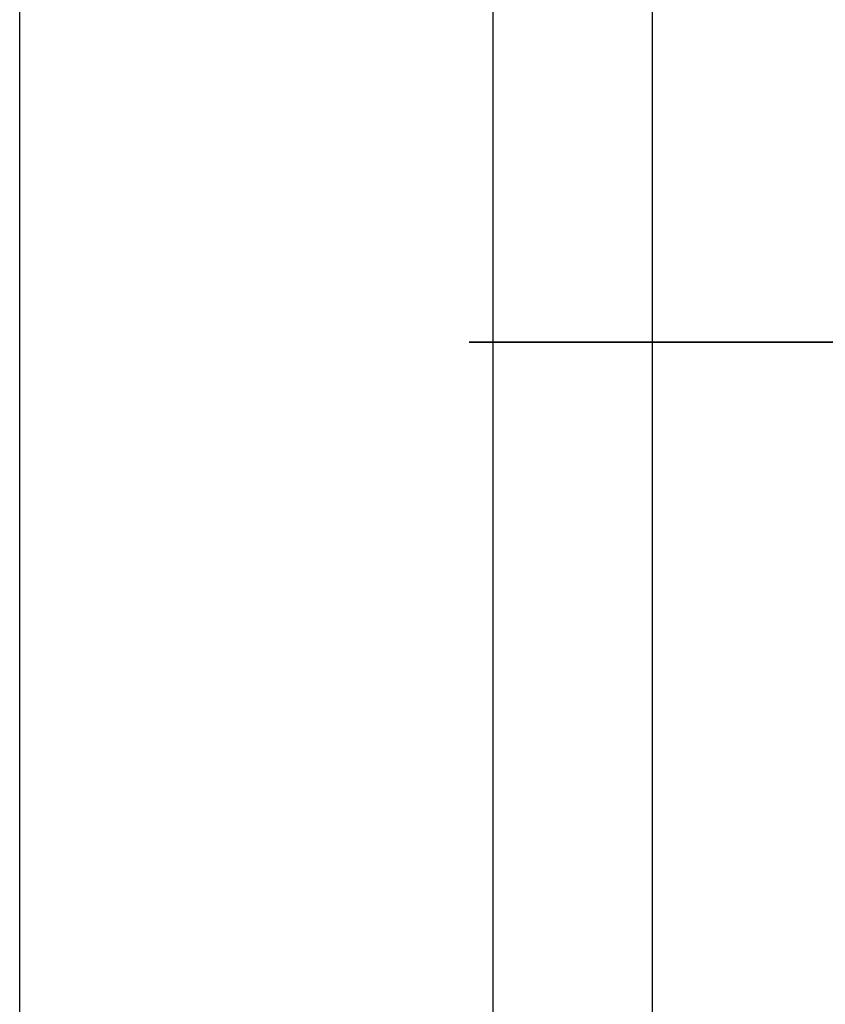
# Model space of a CAD drawing. Header units: millimetres. Extents: x -365 to 365, y 0 to 720.
# Tile 148 of 224: x -349.5 to -344.12, y 605.16 to 611.74. Entities that reach past the tile are written whole.
import ezdxf

# ---------------------------------------------------------------- set-up
doc = ezdxf.new("R2010")
doc.units = ezdxf.units.MM
doc.header["$MEASUREMENT"] = 0
doc.layers.add('IGES LEVEL 41', color=7, linetype='Continuous')
doc.layers.add('IGES LEVEL 44', color=7, linetype='Continuous')

msp = doc.modelspace()

# ---------------------------------------------------------------- linework, layer by layer
at = {"layer": 'IGES LEVEL 41', "color": 253}
for points in [[(-349.5, 375.096, -319), (-349.5, 500.048, -319), (-349.5, 625, -319)], [(-349.5, 375.096, 319), (-349.5, 500.048, 319), (-349.5, 625, 319)]]:
    msp.add_open_spline(points, degree=2, dxfattribs=at)
at = {"layer": 'IGES LEVEL 44', "color": 253, "extrusion": (0, 1, 0)}
msp.add_arc((344, -338, 609.585), 2.5, 180, 90, dxfattribs=at)
at = {"layer": 'IGES LEVEL 44', "color": 253}
for points in [[(-346.3416, 719.3416, -338.8756), (-346.3416, 497, -338.8756), (-346.3416, 274.6584, -338.8756)], [(-345.2784, 718.2784, -335.8516), (-345.2784, 497, -335.8516), (-345.2784, 275.7216, -335.8516)]]:
    msp.add_open_spline(points, degree=2, dxfattribs=at)

doc.saveas('drawing.dxf')
